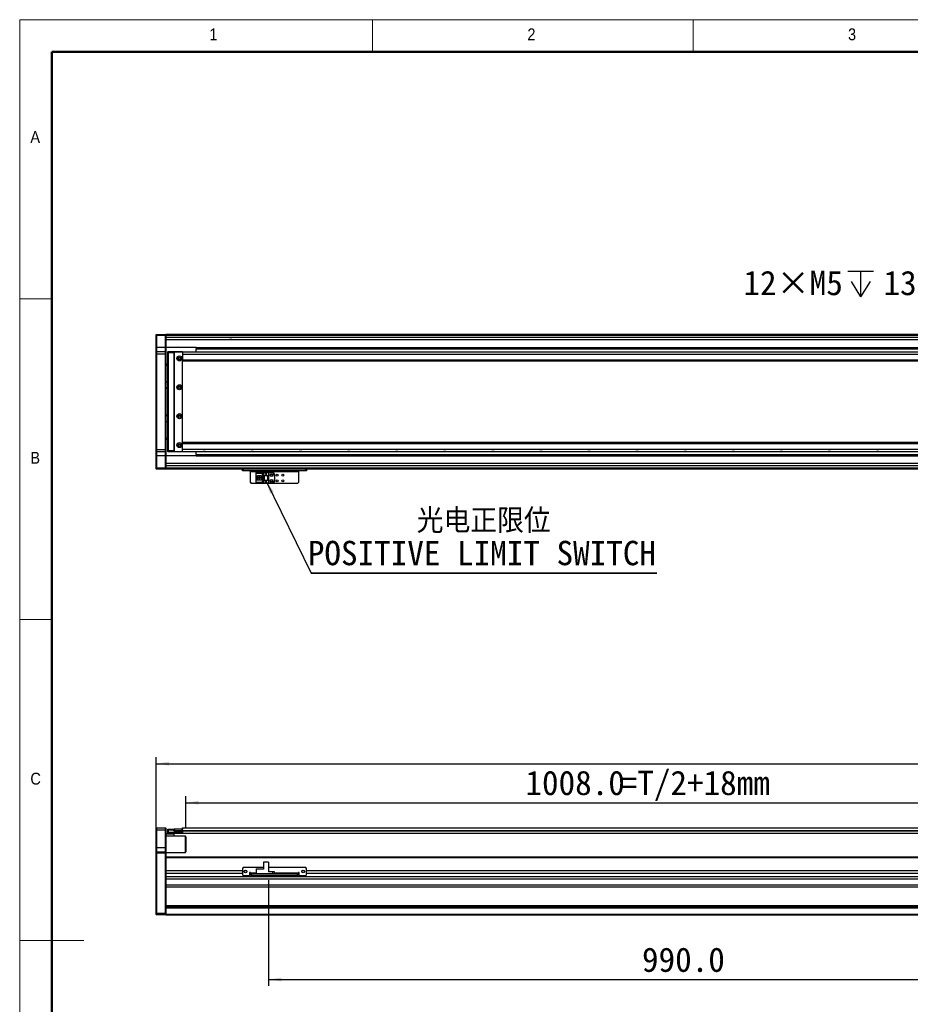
# Model space of a CAD drawing. Header units: millimetres. Extents: x 40 to 3320, y 40 to 2336.
# Tile 2 of 8: x 40 to 1151, y 1108 to 2336. Entities that reach past the tile are written whole.
import ezdxf

# ---------------------------------------------------------------- set-up
doc = ezdxf.new("R2010")
doc.units = ezdxf.units.MM
doc.header["$LTSCALE"] = 8
doc.layers.add('DIMNS', color=7, linetype='Continuous')
doc.styles.add('SLDTEXTSTYLE0', font='Gothic.ttf', dxfattribs={"width": 0.913})
doc.styles.add('SLDTEXTSTYLE7', font='txt')
doc.styles.add('SLDTEXTSTYLE8', font='txt', dxfattribs={"bigfont": 'bigfont'})
doc.dimstyles.new('SLDDIMSTYLE1', dxfattribs={"dimtxt": 30.4, "dimasz": 16, "dimexe": 0, "dimexo": 0.0625, "dimgap": 7.6, "dimtad": 0, "dimtih": 1, "dimtoh": 1, "dimdec": 1, "dimrnd": 1e-09, "dimzin": 12, "dimdsep": 46, "dimtxsty": 'SLDTEXTSTYLE7', "dimsah": 1, "dimcen": 0, "dimadec": 0, "dimazin": 3, "dimtfac": 1, "dimtdec": 1, "dimtofl": 0, "dimtmove": 0, "dimatfit": 3, "dimfxl": 0, "dimfrac": 2, "dimtolj": 1, "dimtzin": 12, "dimarcsym": 0})
doc.dimstyles.new('SLDDIMSTYLE3', dxfattribs={"dimtxt": 0.18, "dimasz": 16, "dimexe": 0, "dimexo": 0.0625, "dimgap": 0, "dimtad": 0, "dimtih": 1, "dimtoh": 1, "dimdec": 0, "dimrnd": 1e-09, "dimzin": 0, "dimdsep": 46, "dimtxsty": 'Standard', "dimsah": 1, "dimcen": 0.09, "dimadec": 0, "dimazin": 0, "dimtfac": 16, "dimtdec": 0, "dimtofl": 0, "dimtmove": 0, "dimatfit": 3, "dimfxl": 0, "dimfrac": 2, "dimtolj": 1, "dimtzin": 0, "dimarcsym": 0})
doc.dimstyles.new('SLDDIMSTYLE5', dxfattribs={"dimtxt": 30.4, "dimasz": 16, "dimexe": 0, "dimexo": 0.0625, "dimgap": 7.6, "dimtad": 2, "dimdec": 1, "dimrnd": 1e-09, "dimzin": 4, "dimdsep": 46, "dimtxsty": 'SLDTEXTSTYLE7', "dimsah": 1, "dimcen": 0.09, "dimadec": 0, "dimazin": 1, "dimtfac": 1, "dimtdec": 1, "dimtofl": 0, "dimtmove": 0, "dimatfit": 3, "dimfxl": 0, "dimfrac": 2, "dimtolj": 1, "dimtzin": 12, "dimarcsym": 0})

# ---------------------------------------------------------------- blocks, each defined once
blk = doc.blocks.new('SW_SYMBOL_HOLE_DEPTH')
at = {"layer": 'DIMNS', "color": 0}
for p, q in [((0, 7000), (6400, 7000)), ((3200, 7000), (3200, 600)), ((800, 4440), (3200, 600)), ((5600, 4440), (3200, 600))]:
    blk.add_line(p, q, dxfattribs=at)
blk = doc.blocks.new('_D_1')
at = {"layer": 'DIMNS'}
for p, q in [((1224.5, 2007.7), (1192.5, 2007.7)), ((1266.5, 1934.9), (1224.5, 2007.7))]:
    blk.add_line(p, q, dxfattribs=at)
blk.add_solid([(1266.5, 1934.9), (1260.6, 1949.9), (1256.4, 1947.5)], dxfattribs=at)
at = {"layer": 'DIMNS', "xscale": 0.004985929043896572, "yscale": 0.004985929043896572, "zscale": 0.004985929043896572}
blk.add_blockref('SW_SYMBOL_HOLE_DEPTH', (1073.1, 1987.6), dxfattribs=at)
at = {"layer": 'DIMNS', "char_height": 30.4, "attachment_point": 1, "style": 'SLDTEXTSTYLE7'}
for s, insert in [('12×M5', (942.8, 2023)), ('13.0', (1117.6, 2023))]:
    blk.add_mtext(s, dxfattribs=dict(at, insert=insert))
blk = doc.blocks.new('SW_NOTE_3')
at = {"layer": 'DIMNS', "color": 0}
for p, q in [((0, 0), (431.5, 0)), ((431.5, 0), (0, 0)), ((0, 0), (431.5, 0)), ((431.5, 0), (0, 0)), ((0, 0), (431.5, 0)), ((431.5, 0), (0, 0))]:
    blk.add_line(p, q, dxfattribs=at)
at = {"layer": 'DIMNS', "color": 0, "char_height": 30.4, "attachment_point": 2}
for s, insert, style in [('光电正限位', (215.4, 80.4), 'SLDTEXTSTYLE8'), ('POSITIVE LIMIT SWITCH', (213.1, 40.2), 'SLDTEXTSTYLE7')]:
    blk.add_mtext(s, dxfattribs=dict(at, insert=insert, style=style))
blk = doc.blocks.new('_D_13')
at = {"layer": 'DIMNS'}
for p, q in [((210.3, 1307.1), (210.3, 1416.4)), ((2490.3, 1307.1), (2490.3, 1416.4)), ((210.3, 1408.4), (2490.3, 1408.4))]:
    blk.add_line(p, q, dxfattribs=at)
for points in [[(210.3, 1408.4), (226.3, 1406), (226.3, 1410.8)], [(2490.3, 1408.4), (2474.3, 1410.8), (2474.3, 1406)]]:
    blk.add_solid(points, dxfattribs=at)
at = {"layer": 'DIMNS', "insert": (1287.1, 1448.3), "char_height": 30.4, "attachment_point": 1, "style": 'SLDTEXTSTYLE7'}
blk.add_mtext('2280.0', dxfattribs=at)
blk = doc.blocks.new('_D_15')
at = {"layer": 'DIMNS'}
for p, q in [((247.3, 1327.6), (247.3, 1367.8)), ((1255.3, 1337.3), (1255.3, 1367.8)), ((247.3, 1359.8), (1255.3, 1359.8))]:
    blk.add_line(p, q, dxfattribs=at)
for points in [[(247.3, 1359.8), (263.3, 1357.4), (263.3, 1362.2)], [(1255.3, 1359.8), (1239.3, 1362.2), (1239.3, 1357.4)]]:
    blk.add_solid(points, dxfattribs=at)
at = {"layer": 'DIMNS', "char_height": 30.4, "attachment_point": 1, "style": 'SLDTEXTSTYLE7'}
for s, insert in [('1008.0', (670.9, 1399.7)), ('=T/2+18mm', (789.7, 1399.7))]:
    blk.add_mtext(s, dxfattribs=dict(at, insert=insert))
blk = doc.blocks.new('_D_17')
at = {"layer": 'DIMNS'}
for p, q in [((1340.3, 1270.2), (1340.3, 1131.4)), ((350.3, 1263.2), (350.3, 1131.4)), ((350.3, 1139.4), (1340.3, 1139.4))]:
    blk.add_line(p, q, dxfattribs=at)
for points in [[(350.3, 1139.4), (366.3, 1137), (366.3, 1141.8)], [(1340.3, 1139.4), (1324.3, 1141.8), (1324.3, 1137)]]:
    blk.add_solid(points, dxfattribs=at)
at = {"layer": 'DIMNS', "insert": (816.3, 1179.3), "char_height": 30.4, "attachment_point": 1, "style": 'SLDTEXTSTYLE7'}
blk.add_mtext('990.0', dxfattribs=at)

msp = doc.modelspace()

# ---------------------------------------------------------------- linework, layer by layer
at = {"color": 7, "linetype": 'Continuous', "lineweight": 18}
for p, q in [((3320, 2336), (40, 2336)), ((40, 2336), (40, 40)), ((480, 2296), (480, 2336)), ((880, 2336), (880, 2296)), ((80, 2296), (3280, 2296)), ((80, 2296), (80, 80)), ((80, 1988), (40, 1988)), ((40, 1588), (80, 1588)), ((40, 1188), (120, 1188))]:
    msp.add_line(p, q, dxfattribs=at)
at = {"color": 7, "linetype": 'Continuous', "lineweight": 50}
for p, q in [((3280, 2296), (80, 2296)), ((80, 2296), (80, 80))]:
    msp.add_line(p, q, dxfattribs=at)
at = {"color": 7, "linetype": 'Continuous', "lineweight": 25}
for p, q in [((210.26, 1943.4), (210.56, 1943.7)), ((210.26, 1942.2), (210.26, 1943.4)), ((210.26, 1942.2), (210.56, 1942.2)), ((210.26, 1927.2), (210.26, 1942.2)), ((210.56, 1943.7), (210.56, 1942.2)), ((210.56, 1943.7), (221.96, 1943.7)), ((221.96, 1942.2), (210.56, 1942.2)), ((210.56, 1942.2), (210.56, 1927.2)), ((221.96, 1942.2), (221.96, 1943.7)), ((221.96, 1943.7), (222.26, 1943.4)), ((221.96, 1927.2), (221.96, 1942.2)), ((221.96, 1942.2), (222.26, 1942.2)), ((1280.26, 1943.7), (222.26, 1943.7)), ((222.26, 1943.7), (222.26, 1943.4)), ((222.26, 1943.4), (222.26, 1942.2)), ((1280.26, 1943.2), (222.26, 1943.2)), ((222.26, 1942.2), (222.26, 1927.2)), ((1280.26, 1942.2), (222.26, 1942.2)), ((1255.26, 1939.71), (222.26, 1939.71)), ((310.26, 1943.5), (1280.26, 1943.5)), ((310.26, 1943.5), (310.26, 1943.3)), ((310.26, 1943.3), (1280.26, 1943.3)), ((310.26, 1943.2), (310.26, 1943.3)), ((210.26, 1927.2), (210.56, 1927.2)), ((210.26, 1921.9), (210.26, 1927.2)), ((210.56, 1922.2), (210.26, 1921.9)), ((210.26, 1919.2), (210.26, 1921.9)), ((210.56, 1919.2), (210.26, 1919.2)), ((210.26, 1800.2), (210.26, 1919.2)), ((210.56, 1927.2), (210.56, 1922.2)), ((221.96, 1927.2), (210.56, 1927.2)), ((210.56, 1922.2), (210.56, 1919.2)), ((210.56, 1922.2), (221.96, 1922.2)), ((221.96, 1919.2), (210.56, 1919.2)), ((210.56, 1919.2), (210.56, 1800.2)), ((221.96, 1922.2), (221.96, 1927.2)), ((221.96, 1927.2), (222.26, 1927.2)), ((221.96, 1919.2), (221.96, 1922.2)), ((221.96, 1922.2), (222.26, 1921.9)), ((221.96, 1919.2), (222.26, 1919.2)), ((221.96, 1800.2), (221.96, 1919.2)), ((222.26, 1927.2), (222.26, 1921.9)), ((260.26, 1927.2), (222.26, 1927.2)), ((222.26, 1921.9), (222.26, 1919.2)), ((222.26, 1919.2), (222.26, 1800.2)), ((224.76, 1921.9), (225.06, 1922.2)), ((224.76, 1920.7), (224.76, 1921.9)), ((224.76, 1920.7), (225.06, 1920.7)), ((224.76, 1798.7), (224.76, 1920.7)), ((225.06, 1922.2), (225.06, 1920.7)), ((225.06, 1922.2), (232.26, 1922.2)), ((232.26, 1920.7), (225.06, 1920.7)), ((225.06, 1920.7), (225.06, 1798.7)), ((232.26, 1922.2), (232.26, 1920.7)), ((232.26, 1922.2), (242.96, 1922.2)), ((242.96, 1921.9), (232.26, 1921.9)), ((232.26, 1920.7), (232.26, 1798.7)), ((233.26, 1921.7), (232.76, 1921.2)), ((232.76, 1921.2), (232.76, 1798.2)), ((242.76, 1921.7), (233.26, 1921.7)), ((243.26, 1921.2), (242.76, 1921.7)), ((242.96, 1922.2), (242.96, 1921.9)), ((243.26, 1921.9), (242.96, 1922.2)), ((243.26, 1921.9), (242.96, 1921.9)), ((242.96, 1921.5), (242.96, 1921.9)), ((243.26, 1921.9), (243.26, 1921.7)), ((2457.26, 1921.7), (243.26, 1921.7)), ((243.26, 1921.7), (243.26, 1921.2)), ((243.26, 1921.06), (243.26, 1921.2)), ((243.26, 1921.06), (243.26, 1918.7)), ((2457.26, 1918.7), (243.26, 1918.7)), ((243.26, 1918.7), (243.26, 1911.7)), ((260.26, 1927.2), (1255.26, 1927.2)), ((260.26, 1927.2), (260.26, 1926.89)), ((260.26, 1926.89), (1255.26, 1926.89)), ((260.26, 1926.89), (260.26, 1925.81)), ((260.26, 1925.81), (260.26, 1925.51)), ((260.26, 1925.81), (1255.26, 1925.81)), ((260.26, 1921.7), (260.26, 1925.51)), ((260.26, 1925.51), (1255.26, 1925.51)), ((224.76, 1906.7), (222.26, 1906.7)), ((224.76, 1904.7), (222.26, 1904.7)), ((2457.26, 1911.7), (243.26, 1911.7)), ((243.26, 1911.7), (243.26, 1910.7)), ((243.26, 1910.7), (2457.26, 1910.7)), ((243.26, 1808.7), (243.26, 1910.7)), ((222.26, 1884.7), (224.76, 1884.7)), ((222.26, 1877.2), (224.76, 1877.2)), ((224.76, 1876.2), (222.26, 1876.2)), ((222.26, 1843.2), (224.76, 1843.2)), ((224.76, 1842.2), (222.26, 1842.2)), ((224.76, 1834.7), (222.26, 1834.7)), ((222.26, 1814.7), (224.76, 1814.7)), ((224.76, 1812.7), (222.26, 1812.7)), ((2457.26, 1808.7), (243.26, 1808.7)), ((243.26, 1807.7), (243.26, 1808.7)), ((243.26, 1807.7), (2457.26, 1807.7)), ((243.26, 1800.7), (243.26, 1807.7)), ((210.56, 1800.2), (210.26, 1800.2)), ((210.26, 1797.5), (210.26, 1800.2)), ((210.56, 1797.2), (210.26, 1797.5)), ((210.26, 1792.2), (210.26, 1797.5)), ((210.56, 1800.2), (221.96, 1800.2)), ((210.56, 1800.2), (210.56, 1797.2)), ((221.96, 1797.2), (210.56, 1797.2)), ((210.56, 1797.2), (210.56, 1792.2)), ((221.96, 1800.2), (222.26, 1800.2)), ((221.96, 1797.2), (221.96, 1800.2)), ((221.96, 1797.2), (222.26, 1797.5)), ((221.96, 1792.2), (221.96, 1797.2)), ((222.26, 1800.2), (222.26, 1797.5)), ((222.26, 1797.5), (222.26, 1792.2)), ((224.76, 1798.7), (225.06, 1798.7)), ((224.76, 1797.5), (224.76, 1798.7)), ((224.76, 1797.5), (225.06, 1797.2)), ((225.06, 1798.7), (232.26, 1798.7)), ((225.06, 1798.7), (225.06, 1797.2)), ((232.26, 1797.2), (225.06, 1797.2)), ((232.26, 1798.7), (232.26, 1797.2)), ((232.26, 1797.5), (242.96, 1797.5)), ((242.96, 1797.2), (232.26, 1797.2)), ((232.76, 1798.2), (233.26, 1797.7)), ((233.26, 1797.7), (242.76, 1797.7)), ((242.76, 1797.7), (243.26, 1798.2)), ((242.96, 1797.5), (242.96, 1797.9)), ((242.96, 1797.5), (243.26, 1797.5)), ((242.96, 1797.5), (242.96, 1797.2)), ((242.96, 1797.2), (243.26, 1797.5)), ((243.26, 1798.34), (243.26, 1800.7)), ((243.26, 1800.7), (2457.26, 1800.7)), ((243.26, 1798.2), (243.26, 1798.34)), ((243.26, 1797.7), (243.26, 1798.2)), ((243.26, 1797.7), (243.26, 1797.5)), ((243.26, 1797.7), (2457.26, 1797.7)), ((260.26, 1793.9), (260.26, 1797.7)), ((260.26, 1793.9), (1248.46, 1793.9)), ((260.26, 1793.9), (260.26, 1793.59)), ((260.26, 1793.59), (1248.43, 1793.59)), ((260.26, 1793.59), (260.26, 1792.51)), ((260.26, 1792.51), (1248.32, 1792.51)), ((260.26, 1792.51), (260.26, 1792.2)), ((210.56, 1792.2), (210.26, 1792.2)), ((210.26, 1777.2), (210.26, 1792.2)), ((221.96, 1792.2), (210.56, 1792.2)), ((210.56, 1792.2), (210.56, 1777.2)), ((222.26, 1792.2), (221.96, 1792.2)), ((221.96, 1777.2), (221.96, 1792.2)), ((222.26, 1792.2), (222.26, 1777.2)), ((260.26, 1792.2), (222.26, 1792.2)), ((260.26, 1792.2), (1248.28, 1792.2)), ((210.56, 1777.2), (210.26, 1777.2)), ((210.26, 1776), (210.26, 1777.2)), ((210.56, 1775.7), (210.26, 1776)), ((210.56, 1777.2), (221.96, 1777.2)), ((210.56, 1777.2), (210.56, 1775.7)), ((221.96, 1775.7), (210.56, 1775.7)), ((222.26, 1777.2), (221.96, 1777.2)), ((221.96, 1775.7), (221.96, 1777.2)), ((222.26, 1776), (221.96, 1775.7)), ((1255.26, 1779.7), (222.26, 1779.7)), ((222.26, 1777.2), (222.26, 1776)), ((222.26, 1776), (222.26, 1775.7)), ((1340.26, 1775.7), (222.26, 1775.7)), ((317.76, 1773.7), (317.76, 1775.7)), ((318.76, 1773.7), (317.76, 1773.7)), ((318.76, 1775.7), (318.76, 1773.7)), ((396.76, 1773.7), (318.76, 1773.7)), ((327.76, 1773.7), (327.76, 1772.7)), ((327.76, 1772.7), (387.76, 1772.7)), ((327.76, 1758.9), (327.76, 1772.7)), ((335.06, 1770.6), (335.06, 1771.4)), ((335.06, 1771.4), (344.26, 1771.4)), ((335.06, 1770.6), (335.06, 1770.1)), ((343.36, 1770.6), (335.06, 1770.6)), ((342.86, 1770.1), (335.06, 1770.1)), ((335.06, 1767.5), (335.06, 1770.1)), ((342.86, 1770.1), (343.36, 1770.6)), ((342.86, 1759.3), (342.86, 1770.1)), ((343.36, 1758.8), (343.36, 1770.6)), ((344.26, 1771.4), (344.26, 1767.7)), ((344.26, 1771.4), (350.26, 1771.4)), ((344.26, 1767.7), (350.26, 1767.7)), ((344.26, 1767.7), (344.26, 1761.7)), ((344.76, 1767.7), (344.76, 1761.7)), ((345.06, 1767.7), (345.06, 1761.7)), ((346.66, 1769.9), (346.86, 1769.9)), ((347.26, 1768.7), (346.66, 1769.9)), ((346.86, 1770.3), (347.66, 1770.3)), ((346.86, 1769.9), (346.86, 1770.3)), ((347.86, 1769.9), (347.26, 1768.7)), ((347.66, 1770.3), (347.66, 1769.9)), ((347.66, 1769.9), (347.86, 1769.9)), ((349.46, 1761.7), (349.46, 1767.7)), ((349.76, 1761.7), (349.76, 1767.7)), ((350.26, 1771.4), (350.26, 1767.7)), ((350.26, 1771.4), (355.76, 1771.4)), ((350.26, 1767.7), (350.26, 1761.7)), ((357.76, 1769.4), (357.76, 1760)), ((387.76, 1772.7), (387.76, 1773.7)), ((387.76, 1772.7), (387.76, 1758.9)), ((396.76, 1773.7), (396.76, 1775.7)), ((397.76, 1773.7), (396.76, 1773.7)), ((397.76, 1775.7), (397.76, 1773.7)), ((327.76, 1758.9), (328.76, 1757.9)), ((386.76, 1757.9), (328.76, 1757.9)), ((335.06, 1767.5), (341.26, 1767.5)), ((335.06, 1761.9), (335.06, 1767.5)), ((335.06, 1759.3), (335.06, 1761.9)), ((341.26, 1761.9), (335.06, 1761.9)), ((335.06, 1759.3), (342.86, 1759.3)), ((335.06, 1759.3), (335.06, 1758.8)), ((335.06, 1758.8), (343.36, 1758.8)), ((335.06, 1758), (335.06, 1758.8)), ((344.26, 1758), (335.06, 1758)), ((336.36, 1761.9), (336.36, 1767.5)), ((336.86, 1767.15), (336.86, 1767.5)), ((341.26, 1767.15), (336.86, 1767.15)), ((336.86, 1762.25), (336.86, 1767.15)), ((336.86, 1761.9), (336.86, 1762.25)), ((336.86, 1762.25), (341.26, 1762.25)), ((337.82, 1765.5), (337.82, 1763.9)), ((339.66, 1765.5), (337.82, 1765.5)), ((337.82, 1763.9), (339.66, 1763.9)), ((339.66, 1765.5), (339.66, 1763.9)), ((341.26, 1767.5), (341.26, 1761.9)), ((343.36, 1758.8), (342.86, 1759.3)), ((344.26, 1761.7), (344.26, 1758)), ((350.26, 1761.7), (344.26, 1761.7)), ((350.26, 1758), (344.26, 1758)), ((346.66, 1760.3), (346.86, 1760.3)), ((347.26, 1759.1), (346.66, 1760.3)), ((346.86, 1760.7), (347.66, 1760.7)), ((346.86, 1760.3), (346.86, 1760.7)), ((347.86, 1760.3), (347.26, 1759.1)), ((347.66, 1760.7), (347.66, 1760.3)), ((347.66, 1760.3), (347.86, 1760.3)), ((350.26, 1761.7), (350.26, 1758)), ((355.76, 1758), (350.26, 1758)), ((386.76, 1757.9), (387.76, 1758.9)), ((210.56, 1328.41), (210.26, 1328.11)), ((210.26, 1325.41), (210.26, 1328.11)), ((210.56, 1328.41), (210.56, 1325.41)), ((210.56, 1328.41), (221.96, 1328.41)), ((221.96, 1325.41), (221.96, 1328.41)), ((221.96, 1328.41), (222.26, 1328.11)), ((222.26, 1328.11), (222.26, 1325.41)), ((224.76, 1326.61), (225.06, 1326.91)), ((224.76, 1325.41), (224.76, 1326.61)), ((225.06, 1326.91), (225.06, 1325.41)), ((225.06, 1326.91), (232.26, 1326.91)), ((232.26, 1326.91), (232.26, 1325.41)), ((232.76, 1325.11), (232.76, 1327.11)), ((232.76, 1327.11), (233.26, 1327.11)), ((233.26, 1327.11), (233.26, 1325.11)), ((233.26, 1327.11), (242.76, 1327.11)), ((242.76, 1325.11), (242.76, 1327.11)), ((242.76, 1327.11), (243.26, 1327.11)), ((243.26, 1328.26), (2457.26, 1328.26)), ((243.26, 1327.11), (243.26, 1328.26)), ((243.26, 1327.11), (243.26, 1326.92)), ((243.26, 1325.26), (243.26, 1326.92)), ((210.56, 1325.41), (210.26, 1325.41)), ((210.26, 1303.41), (210.26, 1325.41)), ((221.96, 1325.41), (210.56, 1325.41)), ((210.56, 1325.41), (210.56, 1303.41)), ((221.96, 1303.41), (221.96, 1325.41)), ((221.96, 1325.41), (222.26, 1325.41)), ((222.26, 1325.41), (222.26, 1303.41)), ((222.26, 1321.41), (225.06, 1321.41)), ((232.26, 1320.41), (222.26, 1320.41)), ((246.76, 1317.91), (222.26, 1317.91)), ((224.76, 1325.41), (225.06, 1325.41)), ((224.76, 1322.91), (224.76, 1325.41)), ((225.06, 1322.91), (224.76, 1322.91)), ((224.76, 1321.71), (224.76, 1322.91)), ((225.06, 1321.41), (224.76, 1321.71)), ((225.06, 1325.41), (225.06, 1322.91)), ((232.26, 1325.41), (225.06, 1325.41)), ((225.06, 1322.91), (225.06, 1321.41)), ((225.06, 1322.91), (242.96, 1322.91)), ((242.96, 1321.41), (225.06, 1321.41)), ((232.26, 1324.61), (232.26, 1325.41)), ((232.26, 1324.91), (242.96, 1324.91)), ((242.96, 1324.61), (232.26, 1324.61)), ((232.26, 1321.41), (232.26, 1320.41)), ((232.26, 1320.41), (232.26, 1317.91)), ((233.26, 1325.11), (232.76, 1325.11)), ((232.76, 1325.11), (232.76, 1324.91)), ((233.26, 1325.11), (242.76, 1325.11)), ((243.26, 1325.11), (242.76, 1325.11)), ((242.96, 1324.91), (243.26, 1324.61)), ((242.96, 1324.91), (242.96, 1324.61)), ((243.26, 1324.91), (242.96, 1324.91)), ((242.96, 1324.61), (243.26, 1324.61)), ((242.96, 1322.91), (242.96, 1324.61)), ((242.96, 1322.91), (243.26, 1322.91)), ((242.96, 1321.41), (242.96, 1322.91)), ((242.96, 1321.41), (243.26, 1321.71)), ((243.26, 1324.76), (243.26, 1325.26)), ((243.26, 1324.61), (243.26, 1324.76)), ((243.26, 1324.61), (243.26, 1322.91)), ((243.26, 1322.91), (243.26, 1321.71)), ((243.26, 1321.76), (1255.26, 1321.76)), ((247.26, 1317.41), (246.76, 1317.91)), ((246.76, 1297.91), (246.76, 1317.91)), ((247.26, 1317.41), (247.26, 1298.41)), ((210.56, 1303.41), (210.26, 1303.41)), ((210.26, 1298.11), (210.26, 1303.41)), ((210.56, 1303.41), (210.56, 1298.41)), ((221.96, 1303.41), (210.56, 1303.41)), ((221.96, 1298.41), (221.96, 1303.41)), ((222.26, 1303.41), (221.96, 1303.41)), ((222.26, 1303.41), (222.26, 1298.11)), ((210.56, 1298.41), (210.26, 1298.11)), ((210.26, 1296.91), (210.26, 1298.11)), ((210.26, 1222.03), (210.26, 1296.91)), ((210.56, 1296.91), (210.26, 1296.91)), ((210.56, 1298.41), (210.56, 1296.91)), ((210.56, 1298.41), (221.96, 1298.41)), ((221.96, 1296.91), (210.56, 1296.91)), ((210.56, 1296.91), (210.56, 1221.91)), ((221.96, 1296.91), (221.96, 1298.41)), ((222.26, 1298.11), (221.96, 1298.41)), ((222.26, 1296.91), (221.96, 1296.91)), ((221.96, 1221.91), (221.96, 1296.91)), ((222.26, 1298.11), (222.26, 1296.91)), ((222.26, 1297.91), (246.76, 1297.91)), ((222.26, 1296.91), (222.26, 1291.62)), ((1255.26, 1291.91), (222.26, 1291.91)), ((1340.26, 1291.91), (222.26, 1291.91)), ((222.26, 1291.62), (222.26, 1290.91)), ((222.26, 1290.91), (222.26, 1274.9)), ((246.76, 1297.91), (247.26, 1298.41)), ((318.76, 1278.91), (317.76, 1277.91)), ((317.76, 1277.91), (317.76, 1269.91)), ((344.26, 1278.91), (318.76, 1278.91)), ((335.06, 1277.41), (342.86, 1277.41)), ((335.06, 1277.41), (335.06, 1276.91)), ((335.06, 1276.91), (335.06, 1270.91)), ((344.26, 1276.91), (335.06, 1276.91)), ((343.36, 1276.91), (342.86, 1277.41)), ((344.26, 1285.81), (344.26, 1276.91)), ((350.26, 1285.81), (344.26, 1285.81)), ((350.26, 1285.81), (350.26, 1273.41)), ((396.76, 1278.91), (350.26, 1278.91)), ((397.76, 1277.91), (396.76, 1278.91)), ((397.76, 1269.91), (397.76, 1277.91)), ((222.26, 1274.9), (222.26, 1271.5)), ((317.76, 1274.9), (222.26, 1274.9)), ((317.76, 1271.5), (222.26, 1271.5)), ((222.26, 1271.5), (222.26, 1267.24)), ((2478.26, 1267.24), (222.26, 1267.24)), ((222.26, 1267.24), (222.26, 1265.94)), ((222.26, 1265.94), (222.26, 1228.71)), ((2478.26, 1264.65), (222.26, 1264.65)), ((317.76, 1269.91), (318.76, 1268.91)), ((318.76, 1268.91), (326.76, 1268.91)), ((323.14, 1274.9), (320.38, 1274.9)), ((327.76, 1272.91), (326.76, 1272.91)), ((326.76, 1272.91), (326.76, 1268.91)), ((327.76, 1271.5), (326.76, 1271.5)), ((327.76, 1271.91), (327.76, 1272.91)), ((327.76, 1271.91), (327.76, 1270.91)), ((327.76, 1268.91), (327.76, 1270.91)), ((327.76, 1270.91), (328.76, 1270.91)), ((328.76, 1268.91), (327.76, 1268.91)), ((328.76, 1270.91), (328.76, 1268.91)), ((386.76, 1270.91), (328.76, 1270.91)), ((386.76, 1268.91), (328.76, 1268.91)), ((355.76, 1273.41), (350.26, 1273.41)), ((355.76, 1270.91), (355.76, 1273.41)), ((357.76, 1273.41), (355.76, 1273.41)), ((357.76, 1270.91), (357.76, 1273.41)), ((386.76, 1268.91), (386.76, 1270.91)), ((386.76, 1270.91), (387.76, 1270.91)), ((387.76, 1268.91), (386.76, 1268.91)), ((388.76, 1272.91), (387.76, 1272.91)), ((387.76, 1272.91), (387.76, 1271.91)), ((387.76, 1270.91), (387.76, 1271.91)), ((388.76, 1271.5), (387.76, 1271.5)), ((387.76, 1270.91), (387.76, 1268.91)), ((388.76, 1268.91), (388.76, 1272.91)), ((388.76, 1268.91), (396.76, 1268.91)), ((395.14, 1274.9), (392.38, 1274.9)), ((396.76, 1268.91), (397.76, 1269.91)), ((2302.76, 1274.9), (397.76, 1274.9)), ((2302.76, 1271.5), (397.76, 1271.5)), ((2478.26, 1257.14), (222.26, 1257.14)), ((2478.26, 1254.54), (222.26, 1254.54)), ((2478.26, 1231.41), (222.26, 1231.41)), ((2478.26, 1229.41), (222.26, 1229.41)), ((222.26, 1228.71), (222.26, 1228.41)), ((2478.26, 1228.41), (222.26, 1228.41)), ((222.26, 1228.41), (222.26, 1220.41)), ((210.26, 1222.03), (210.56, 1221.91)), ((210.26, 1220.21), (210.26, 1222.03)), ((210.26, 1220.21), (210.56, 1219.91)), ((210.56, 1221.91), (210.56, 1219.91)), ((210.56, 1221.91), (221.96, 1221.91)), ((221.96, 1219.91), (210.56, 1219.91)), ((222.26, 1222.03), (221.96, 1221.91)), ((221.96, 1219.91), (221.96, 1221.91)), ((222.26, 1220.21), (221.96, 1219.91)), ((2478.26, 1220.41), (222.26, 1220.41)), ((222.26, 1220.41), (222.26, 1219.41)), ((2478.26, 1219.41), (222.26, 1219.41))]:
    msp.add_line(p, q, dxfattribs=at)
at = {"color": 8, "linetype": 'Continuous', "lineweight": 25}
for p, q in [((1255.26, 1936.71), (222.26, 1936.71)), ((224.76, 1905.7), (222.26, 1905.7)), ((224.76, 1813.7), (222.26, 1813.7)), ((1255.26, 1782.7), (222.26, 1782.7)), ((1340.26, 1776.7), (222.26, 1776.7)), ((243.26, 1325.26), (1255.26, 1325.26)), ((243.26, 1324.76), (1255.26, 1324.76)), ((1340.26, 1290.91), (222.26, 1290.91)), ((335.06, 1271.91), (327.76, 1271.91)), ((387.76, 1271.91), (357.76, 1271.91))]:
    msp.add_line(p, q, dxfattribs=at)
at = {"color": 7, "linetype": 'Continuous', "lineweight": 25, "flags": 128}
for points in [[(268.74, 1921.7), (268.92, 1921.76), (270.26, 1921.95)], [(270.26, 1921.95), (271.6, 1921.76), (271.78, 1921.7)], [(328.74, 1921.7), (328.92, 1921.76), (330.26, 1921.95)], [(330.26, 1921.95), (331.6, 1921.76), (331.78, 1921.7)], [(388.74, 1921.7), (388.92, 1921.76), (390.26, 1921.95)], [(390.26, 1921.95), (391.6, 1921.76), (391.78, 1921.7)], [(448.74, 1921.7), (448.92, 1921.76), (450.26, 1921.95)], [(450.26, 1921.95), (451.6, 1921.76), (451.78, 1921.7)], [(508.74, 1921.7), (508.92, 1921.76), (510.26, 1921.95)], [(510.26, 1921.95), (511.6, 1921.76), (511.78, 1921.7)], [(568.74, 1921.7), (568.92, 1921.76), (570.26, 1921.95)], [(570.26, 1921.95), (571.6, 1921.76), (571.78, 1921.7)], [(628.74, 1921.7), (628.92, 1921.76), (630.26, 1921.95)], [(630.26, 1921.95), (631.6, 1921.76), (631.78, 1921.7)], [(688.74, 1921.7), (688.92, 1921.76), (690.26, 1921.95)], [(690.26, 1921.95), (691.6, 1921.76), (691.78, 1921.7)], [(748.74, 1921.7), (748.92, 1921.76), (750.26, 1921.95)], [(750.26, 1921.95), (751.6, 1921.76), (751.78, 1921.7)], [(808.74, 1921.7), (808.92, 1921.76), (810.26, 1921.95)], [(810.26, 1921.95), (811.6, 1921.76), (811.78, 1921.7)], [(868.74, 1921.7), (868.92, 1921.76), (870.26, 1921.95)], [(870.26, 1921.95), (871.6, 1921.76), (871.78, 1921.7)], [(928.74, 1921.7), (928.92, 1921.76), (930.26, 1921.95)], [(930.26, 1921.95), (931.6, 1921.76), (931.78, 1921.7)], [(988.74, 1921.7), (988.92, 1921.76), (990.26, 1921.95)], [(990.26, 1921.95), (991.6, 1921.76), (991.78, 1921.7)], [(1048.74, 1921.7), (1048.92, 1921.76), (1050.26, 1921.95)], [(1050.26, 1921.95), (1051.6, 1921.76), (1051.78, 1921.7)], [(1108.74, 1921.7), (1108.92, 1921.76), (1110.26, 1921.95)], [(1110.26, 1921.95), (1111.6, 1921.76), (1111.78, 1921.7)], [(270.26, 1797.45), (268.92, 1797.64), (268.74, 1797.7)], [(271.78, 1797.7), (271.6, 1797.64), (270.26, 1797.45)], [(330.26, 1797.45), (328.92, 1797.64), (328.74, 1797.7)], [(331.78, 1797.7), (331.6, 1797.64), (330.26, 1797.45)], [(390.26, 1797.45), (388.92, 1797.64), (388.74, 1797.7)], [(391.78, 1797.7), (391.6, 1797.64), (390.26, 1797.45)], [(450.26, 1797.45), (448.92, 1797.64), (448.74, 1797.7)], [(451.78, 1797.7), (451.6, 1797.64), (450.26, 1797.45)], [(510.26, 1797.45), (508.92, 1797.64), (508.74, 1797.7)], [(511.78, 1797.7), (511.6, 1797.64), (510.26, 1797.45)], [(570.26, 1797.45), (568.92, 1797.64), (568.74, 1797.7)], [(571.78, 1797.7), (571.6, 1797.64), (570.26, 1797.45)], [(630.26, 1797.45), (628.92, 1797.64), (628.74, 1797.7)], [(631.78, 1797.7), (631.6, 1797.64), (630.26, 1797.45)], [(690.26, 1797.45), (688.92, 1797.64), (688.74, 1797.7)], [(691.78, 1797.7), (691.6, 1797.64), (690.26, 1797.45)], [(750.26, 1797.45), (748.92, 1797.64), (748.74, 1797.7)], [(751.78, 1797.7), (751.6, 1797.64), (750.26, 1797.45)], [(810.26, 1797.45), (808.92, 1797.64), (808.74, 1797.7)], [(811.78, 1797.7), (811.6, 1797.64), (810.26, 1797.45)], [(870.26, 1797.45), (868.92, 1797.64), (868.74, 1797.7)], [(871.78, 1797.7), (871.6, 1797.64), (870.26, 1797.45)], [(930.26, 1797.45), (928.92, 1797.64), (928.74, 1797.7)], [(931.78, 1797.7), (931.6, 1797.64), (930.26, 1797.45)], [(990.26, 1797.45), (988.92, 1797.64), (988.74, 1797.7)], [(991.78, 1797.7), (991.6, 1797.64), (990.26, 1797.45)], [(1050.26, 1797.45), (1048.92, 1797.64), (1048.74, 1797.7)], [(1051.78, 1797.7), (1051.6, 1797.64), (1050.26, 1797.45)], [(1110.26, 1797.45), (1108.92, 1797.64), (1108.74, 1797.7)], [(1111.78, 1797.7), (1111.6, 1797.64), (1110.26, 1797.45)]]:
    msp.add_lwpolyline(points, dxfattribs=at)
at = {"color": 7, "linetype": 'Continuous', "lineweight": 25}
for centre, radius in [((239.26, 1913.7), 3.15), ((239.26, 1913.7), 1.7), ((239.26, 1913.7), 1.6), ((239.26, 1913.7), 1.25), ((239.26, 1877.7), 3.15), ((239.26, 1877.7), 1.7), ((239.26, 1877.7), 1.6), ((239.26, 1877.7), 1.25), ((239.26, 1841.7), 3.15), ((239.26, 1841.7), 1.7), ((239.26, 1841.7), 1.6), ((239.26, 1841.7), 1.25), ((239.26, 1805.7), 3.15), ((239.26, 1805.7), 1.7), ((239.26, 1805.7), 1.6), ((239.26, 1805.7), 1.25), ((354.26, 1768.2), 1.75), ((354.26, 1768.2), 1.25), ((361.26, 1768.2), 1.25), ((368.26, 1768.2), 1.25), ((354.26, 1761.2), 1.75), ((354.26, 1761.2), 1.25), ((361.26, 1761.2), 1.25), ((368.26, 1761.2), 1.25), ((321.76, 1273.91), 1.7), ((393.76, 1273.91), 1.7)]:
    msp.add_circle(centre, radius, dxfattribs=at)
for centre, start, end in [((355.76, 1769.4), 0, 90), ((355.76, 1760), 270, 0)]:
    msp.add_arc(centre, 2, start, end, dxfattribs=at)
msp.add_open_spline([(304.91, 1939.71), (304.89, 1939.7), (304.86, 1939.68), (304.62, 1939.55), (304.25, 1939.39), (303.75, 1939.24), (303.19, 1939.19), (302.69, 1939.26), (302.25, 1939.4), (301.88, 1939.56), (301.65, 1939.69), (301.62, 1939.7), (301.61, 1939.71)], degree=3, knots=[0, 0, 0, 0, 0.0970963, 0.193931, 0.2974959, 0.4111305, 0.5173981, 0.6075719, 0.6998079, 0.8066004, 0.9203967, 1, 1, 1, 1], dxfattribs=at)

# ---------------------------------------------------------------- block references
at = {"layer": 'DIMNS'}
msp.add_blockref('SW_NOTE_3', (403.5, 1646.06), dxfattribs=at)

# ---------------------------------------------------------------- texts
at = {"color": 7, "linetype": 'Continuous', "lineweight": 0, "char_height": 14.82, "attachment_point": 1, "style": 'SLDTEXTSTYLE0'}
for s, insert in [('1', (276.67, 2325.17)), ('2', (673.33, 2325.17)), ('3', (1073.33, 2325.17)), ('A', (53.33, 2197.17)), ('B', (53.33, 1797.17)), ('C', (53.33, 1397.17))]:
    msp.add_mtext(s, dxfattribs=dict(at, insert=insert))

# ---------------------------------------------------------------- dimensions: what is measured, and where the dimension line sits
at = {"layer": 'DIMNS'}
dim = msp.add_diameter_dim_2p(p1=(1269.01, 1930.54), p2=(1266.51, 1934.87), text='12×M5{\\fGDT;x}13.0', dimstyle='SLDDIMSTYLE1', override={"dimpost": '<>'}, dxfattribs=at)
dim.commit()
dim.dimension.update_dxf_attribs({"geometry": '_D_1', "text_midpoint": (1067.63, 2007.7), "dimtype": 163})
for base, p1, p2, picture, middle in [((2490.26, 1408.41), (210.26, 1296.91), (2490.26, 1296.91), '_D_13', (1346.51, 1408.41)), ((1340.26, 1139.41), (350.26, 1273.41), (1340.26, 1280.41), '_D_17', (864.74, 1139.41))]:
    dim = msp.add_linear_dim(base=base, p1=p1, p2=p2, angle=0, dimstyle='SLDDIMSTYLE5', dxfattribs=at)
    dim.commit()
    dim.dimension.update_dxf_attribs({"geometry": picture, "text_midpoint": middle, "dimtype": 160})
dim = msp.add_linear_dim(base=(1255.26, 1359.84), p1=(247.26, 1317.41), p2=(1255.26, 1327.11), angle=0, text='<>=T/2+18mm', dimstyle='SLDDIMSTYLE5', dxfattribs=at)
dim.commit()
dim.dimension.update_dxf_attribs({"geometry": '_D_15', "text_midpoint": (844.83, 1359.84), "dimtype": 160})

# ---------------------------------------------------------------- leaders
msp.add_leader([(347.66, 1760.7), (403.5, 1646.06)], dimstyle='SLDDIMSTYLE3', dxfattribs=at)

doc.saveas('drawing.dxf')
